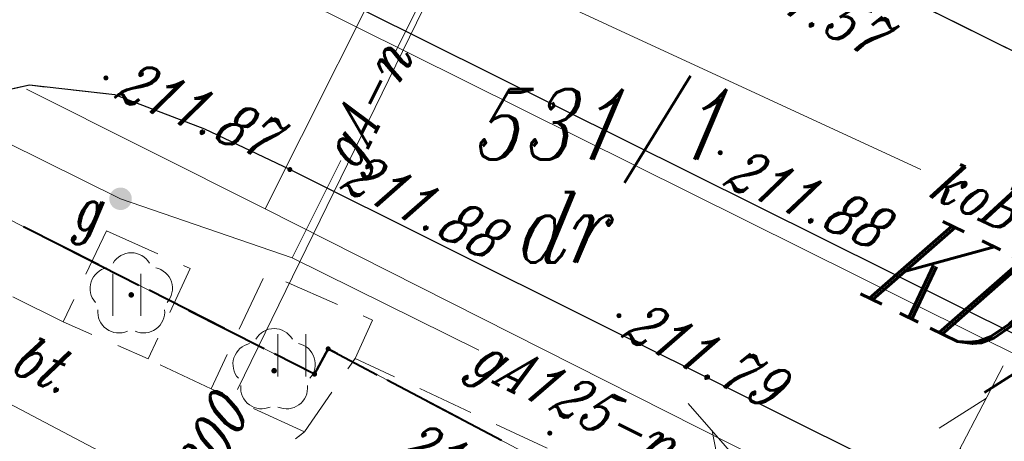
# Model space of a CAD drawing. Header units: millimetres. Extents: x -368 to -158, y 9368 to 9578.
# Tile 18 of 48: x -249 to -232, y 9467 to 9474. Entities that reach past the tile are written whole.
import ezdxf
from ezdxf.enums import TextEntityAlignment as Align

# ---------------------------------------------------------------- set-up
doc = ezdxf.new("R2010")
doc.units = ezdxf.units.MM
for name, pattern in [('Rakowicka 531_1 wstępna wersja$0$KTCR02-500', [1.5, 1, -0.5]), ('Rakowicka 531_1 wstępna wersja$0$KTJZ01-500', [2, 1.5, -0.5]), ('Rakowicka 531_1 wstępna wersja$0$PTTU04-500', [1.5, 1, -0.5])]:
    doc.linetypes.add(name, pattern=pattern)
for name, color, linetype, lineweight in [('-- CO_p', 51, 'Continuous', 9), ('-- CO_z', 51, 'Continuous', 9), ('Rakowicka 531_1 wstępna wersja$0$EGBD03', 250, 'Continuous', 0), ('Rakowicka 531_1 wstępna wersja$0$EGBO02', 250, 'Continuous', 0), ('Rakowicka 531_1 wstępna wersja$0$EGBU01', 250, 'Continuous', 0), ('Rakowicka 531_1 wstępna wersja$0$EPGPO_216', 7, 'Continuous', 0), ('Rakowicka 531_1 wstępna wersja$0$KTCR02', 250, 'Continuous', 0), ('Rakowicka 531_1 wstępna wersja$0$KTJZ01', 250, 'Continuous', 0), ('Rakowicka 531_1 wstępna wersja$0$KTKR01', 250, 'Continuous', 0), ('Rakowicka 531_1 wstępna wersja$0$OBOP02_01', 250, 'Continuous', 0), ('Rakowicka 531_1 wstępna wersja$0$PTTU04', 250, 'Continuous', 0), ('Rakowicka 531_1 wstępna wersja$0$RTPW02', 250, 'Continuous', 0), ('Rakowicka 531_1 wstępna wersja$0$SUPG_01', 250, 'Continuous', 0), ('Rakowicka 531_1 wstępna wersja$0$SUPK_01', 250, 'Continuous', 0), ('Rakowicka 531_1 wstępna wersja$0$SUPT_01', 250, 'Continuous', 0), ('Rakowicka 531_1 wstępna wersja$0$SUUS25_G', 250, 'Continuous', 0), ('Rakowicka 531_1 wstępna wersja$0$Warstwa 2', 250, 'Continuous', 0), ('Rakowicka 531_1 wstępna wersja$0$Warstwa 5', 250, 'Continuous', 0)]:
    doc.layers.add(name, color=color, linetype=linetype, lineweight=lineweight)
doc.layers.add('-- RAMKA', color=11, linetype='Continuous')
doc.layers.add('Rakowicka 531_1 wstępna wersja$0$GEPPGO', color=7, linetype='Continuous', lineweight=13, true_color=0x008000)
doc.layers.add('Rakowicka 531_1 wstępna wersja$0$GULTPR', color=7, linetype='Continuous', lineweight=13, true_color=0xff9100)
doc.styles.add('Rakowicka 531_1 wstępna wersja$0$Style-ITALIC_1250 I 0.20944', font='ITALIC_1250.shx', dxfattribs={"oblique": 12})

# ---------------------------------------------------------------- blocks, each defined once
blk = doc.blocks.new('Rakowicka 531_1 wstępna wersja$0$GEPPGO1_2')
at = {"layer": 'Rakowicka 531_1 wstępna wersja$0$GEPPGO', "linetype": 'Continuous', "lineweight": 13, "true_color": 0x008000}
blk.add_hatch(color=96, dxfattribs=at).paths.add_polyline_path([(0, -0.45), (-0.13906, -0.42798), (-0.2645, -0.36406), (-0.36406, -0.2645), (-0.42798, -0.13906), (-0.45, 0), (-0.42798, 0.13906), (-0.36406, 0.2645), (-0.2645, 0.36406), (-0.13906, 0.42798), (0, 0.45), (0.13906, 0.42798), (0.2645, 0.36406), (0.36406, 0.2645), (0.42798, 0.13906), (0.45, 0), (0.42798, -0.13906), (0.36406, -0.2645), (0.2645, -0.36406), (0.13906, -0.42798)])
blk = doc.blocks.new('Rakowicka 531_1 wstępna wersja$0$GULTPR1')
at = {"layer": 'Rakowicka 531_1 wstępna wersja$0$GULTPR', "color": 30, "linetype": 'Continuous', "lineweight": 13, "flags": 128}
for points in [[(34.91081, 5), (43.57107, 0)], [(0, 0), (50, 0)], [(33.57107, 0), (24.91081, -5)]]:
    blk.add_lwpolyline(points, dxfattribs=at)
blk = doc.blocks.new('Rakowicka 531_1 wstępna wersja$0$OBOP02_01')
at = {"layer": 'Rakowicka 531_1 wstępna wersja$0$OBOP02_01', "linetype": 'Continuous', "lineweight": 13}
h = blk.add_hatch(color=96, dxfattribs=at)
edge = h.paths.add_edge_path()
edge.add_arc((0, 0), 0.05, 0, 360)
at = {"layer": 'Rakowicka 531_1 wstępna wersja$0$OBOP02_01', "color": 96, "linetype": 'Continuous', "lineweight": 13}
for centre, start, end in [((0, 0.375), 30.1471, 149.8529), ((-0.357, 0.116), 102.1471, 221.8529), ((0.357, 0.116), 318.1471, 77.8529), ((-0.22, -0.303), 174.1472, 293.8529), ((0.22, -0.303), 246.1471, 5.8529)]:
    blk.add_arc(centre, 0.375, start, end, dxfattribs=at)
blk = doc.blocks.new('Rakowicka 531_1 wstępna wersja$0$RTPW02')
at = {"layer": 'Rakowicka 531_1 wstępna wersja$0$Warstwa 5', "linetype": 'Continuous', "lineweight": 13}
h = blk.add_hatch(color=250, dxfattribs=at)
edge = h.paths.add_edge_path()
edge.add_arc((0, 0), 0.045, 0, 360)
blk = doc.blocks.new('Rakowicka 531_1 wstępna wersja$0$SUUS25_1')
at = {"layer": 'Rakowicka 531_1 wstępna wersja$0$SUUS25_G', "linetype": 'Continuous', "lineweight": 13}
h = blk.add_hatch(color=250, dxfattribs=at)
edge = h.paths.add_edge_path()
edge.add_arc((0, 0), 0.2, 0, 360)
blk = doc.blocks.new('Rakowicka 531_1 wstępna wersja$0$PTTU04_01')
at = {"layer": 'Rakowicka 531_1 wstępna wersja$0$PTTU04', "color": 250, "linetype": 'Continuous', "lineweight": 13}
for p, q in [((-0.25, -0.375), (-0.25, 0.375)), ((0.25, -0.375), (0.25, 0.375))]:
    blk.add_line(p, q, dxfattribs=at)
blk = doc.blocks.new('Rakowicka 531_1 wstępna wersja$0$RTPW02_1')
at = {"layer": 'Rakowicka 531_1 wstępna wersja$0$RTPW02', "linetype": 'Continuous', "lineweight": 13}
h = blk.add_hatch(color=250, dxfattribs=at)
edge = h.paths.add_edge_path()
edge.add_arc((0, 0), 0.045, 0, 360)
blk = doc.blocks.new('Rakowicka 531_1 wstępna wersja')
at = {"layer": 'Rakowicka 531_1 wstępna wersja$0$EGBD03', "color": 96, "linetype": 'Continuous', "lineweight": 13, "flags": 128}
for points in [[(7425377.48, 5549032.21), (7425364.05, 5549039.31), (7425363.81, 5549038.86), (7425355.7, 5549042.97), (7425349.9, 5549045.91), (7425316.05, 5549062.26), (7425311.57, 5549064.57), (7425306.63, 5549067.13), (7425295.44, 5549072.28), (7425303.71, 5549087.75), (7425305.85, 5549086.73), (7425311.48, 5549083.92), (7425328.84, 5549075.25), (7425337.39, 5549070.98), (7425355.94, 5549061.91), (7425374.38, 5549052.81), (7425383.03, 5549048.34)], [(7425352.387, 5549034.734), (7425355.7, 5549042.97), (7425363.81, 5549038.86), (7425364.05, 5549039.31), (7425377.48, 5549032.21), (7425389.67, 5549026.41), (7425385.452, 5549018.436)]]:
    blk.add_lwpolyline(points, dxfattribs=at)
at = {"layer": 'Rakowicka 531_1 wstępna wersja$0$EGBO02', "color": 96, "linetype": 'Continuous', "lineweight": 40}
for p, q in [((7425359.345, 5549041.123), (7425360.683, 5549040.445)), ((7425361.575, 5549039.993), (7425362.913, 5549039.315)), ((7425365.804, 5549038.383), (7425367.13, 5549037.682))]:
    blk.add_line(p, q, dxfattribs=at)
at = {"layer": 'Rakowicka 531_1 wstępna wersja$0$EGBO02', "color": 96, "linetype": 'Continuous', "lineweight": 40, "flags": 128}
blk.add_lwpolyline([(7425363.805, 5549038.863), (7425363.81, 5549038.86), (7425364.05, 5549039.31), (7425364.92, 5549038.85)], dxfattribs=at)
at = {"layer": 'Rakowicka 531_1 wstępna wersja$0$EPGPO_216', "color": 8, "linetype": 'Continuous', "lineweight": 40}
for p, q in [((7425359.975, 5549040.804), (7425358.637, 5549041.482)), ((7425362.205, 5549039.674), (7425360.867, 5549040.352)), ((7425366.428, 5549038.053), (7425365.102, 5549038.754))]:
    blk.add_line(p, q, dxfattribs=at)
at = {"layer": 'Rakowicka 531_1 wstępna wersja$0$EPGPO_216', "color": 8, "linetype": 'Continuous', "lineweight": 40, "flags": 128}
blk.add_lwpolyline([(7425364.218, 5549039.221), (7425364.05, 5549039.31), (7425363.81, 5549038.86), (7425363.097, 5549039.222)], dxfattribs=at)
at = {"layer": 'Rakowicka 531_1 wstępna wersja$0$KTCR02', "color": 250, "linetype": 'Rakowicka 531_1 wstępna wersja$0$KTCR02-500', "lineweight": 13, "flags": 128}
for points in [[(7425372.77, 5549047.1), (7425372.69, 5549046.37), (7425377.06, 5549044.2)], [(7425356.71, 5549043.03), (7425357.13, 5549043.42), (7425357.95, 5549043.83), (7425358.74, 5549044), (7425360.26, 5549043.83), (7425361.86, 5549043.22), (7425363.37, 5549042.5), (7425390.57, 5549028.92), (7425395.4, 5549026.5), (7425401.56, 5549023.41), (7425401.9, 5549021.29), (7425401.55, 5549020.59), (7425394.96, 5549023.88), (7425390.04, 5549026.39), (7425390.27, 5549026.89), (7425387.68, 5549028.2), (7425387.39, 5549027.71), (7425374.13, 5549034.34), (7425374.38, 5549034.77), (7425372.6, 5549035.65), (7425372.242, 5549034.976)], [(7425359.34, 5549039.79), (7425357.42, 5549040.74)], [(7425361.97, 5549038.6), (7425360.85, 5549039.13)], [(7425363.47, 5549037.71), (7425363.63, 5549037.83)]]:
    blk.add_lwpolyline(points, dxfattribs=at)
at = {"layer": 'Rakowicka 531_1 wstępna wersja$0$KTJZ01', "color": 250, "linetype": 'Rakowicka 531_1 wstępna wersja$0$KTJZ01-500', "lineweight": 13, "flags": 128}
for points in [[(7425302.84, 5549081.09), (7425303.26, 5549080.9), (7425315.16, 5549074.94), (7425320.45, 5549072.38), (7425324.79, 5549070.18), (7425329.97, 5549067.64), (7425348.54, 5549058.38), (7425354.22, 5549055.61), (7425357.67, 5549053.91), (7425362.03, 5549051.7), (7425363.18, 5549051.07), (7425368.65, 5549048.38), (7425372.69, 5549046.37), (7425377.06, 5549044.2), (7425384.6, 5549040.44), (7425387.82, 5549038.8), (7425393.82, 5549035.85), (7425394.13, 5549035.69), (7425398.63, 5549033.36), (7425412.124, 5549026.776), (7425418.203, 5549023.709)], [(7425414.729, 5549016.952), (7425410.91, 5549018.76), (7425408.349, 5549019.931), (7425407.59, 5549020.4), (7425401.56, 5549023.41), (7425395.4, 5549026.5), (7425390.57, 5549028.92), (7425363.37, 5549042.5), (7425361.86, 5549043.22), (7425360.26, 5549043.83), (7425358.74, 5549044), (7425357.95, 5549043.83), (7425357.13, 5549043.42), (7425356.71, 5549043.03)]]:
    blk.add_lwpolyline(points, dxfattribs=at)
at = {"layer": 'Rakowicka 531_1 wstępna wersja$0$KTKR01', "color": 250, "linetype": 'Continuous', "lineweight": 30, "flags": 128}
for points in [[(7425302.84, 5549081.09), (7425303.26, 5549080.9), (7425315.16, 5549074.94), (7425320.45, 5549072.38), (7425324.79, 5549070.18), (7425329.97, 5549067.64), (7425348.54, 5549058.38), (7425354.22, 5549055.61), (7425357.67, 5549053.91), (7425362.03, 5549051.7), (7425363.18, 5549051.07), (7425368.65, 5549048.38), (7425372.69, 5549046.37), (7425377.06, 5549044.2), (7425384.6, 5549040.44), (7425387.82, 5549038.8), (7425393.82, 5549035.85), (7425394.13, 5549035.69), (7425398.63, 5549033.36), (7425412.124, 5549026.776), (7425418.203, 5549023.709)], [(7425414.729, 5549016.952), (7425410.91, 5549018.76), (7425408.349, 5549019.931), (7425407.59, 5549020.4), (7425401.56, 5549023.41), (7425395.4, 5549026.5), (7425390.57, 5549028.92), (7425363.37, 5549042.5), (7425361.86, 5549043.22), (7425360.26, 5549043.83), (7425358.74, 5549044), (7425357.95, 5549043.83), (7425357.13, 5549043.42), (7425356.71, 5549043.03), (7425356.34, 5549042.65), (7425355.37, 5549041.75), (7425355.12, 5549041.34), (7425354.07, 5549038.72), (7425352.442, 5549034.707)]]:
    blk.add_lwpolyline(points, dxfattribs=at)
at = {"layer": 'Rakowicka 531_1 wstępna wersja$0$PTTU04', "color": 250, "linetype": 'Rakowicka 531_1 wstępna wersja$0$PTTU04-500', "lineweight": 13, "flags": 128}
for points in [[(7425360.11, 5549041.41), (7425361.6, 5549040.74), (7425360.85, 5549039.13), (7425359.34, 5549039.79), (7425360.11, 5549041.41)], [(7425367.917, 5549033.665), (7425367.79, 5549033.72), (7425366.44, 5549030.58), (7425362.46, 5549032.54), (7425361.74, 5549032.88), (7425361.65, 5549032.69), (7425361.1, 5549032.92), (7425363.47, 5549037.71), (7425363.63, 5549037.83), (7425364.53, 5549039.14), (7425368.12, 5549037.46), (7425367.917, 5549033.665)]]:
    blk.add_lwpolyline(points, close=True, dxfattribs=at)
blk.add_lwpolyline([(7425363.63, 5549037.83), (7425361.97, 5549038.6), (7425362.94, 5549040.66), (7425364.84, 5549039.82), (7425364.53, 5549039.14), (7425364.455, 5549039.03)], dxfattribs=at)
at = {"layer": 'Rakowicka 531_1 wstępna wersja$0$SUPG_01', "color": 52, "linetype": 'Continuous', "lineweight": 13, "flags": 128}
for points in [[(7425365.24, 5549044.589), (7425372.094, 5549058.288)], [(7425362.93, 5549041.8), (7425365.521, 5549046.969)], [(7425354.278, 5549044.992), (7425360.36, 5549041.98), (7425363.41, 5549040.93), (7425366.73, 5549039.284)], [(7425362.93, 5549041.8), (7425358.687, 5549043.933)], [(7425363.41, 5549040.93), (7425364.277, 5549042.662)], [(7425375.57, 5549035.405), (7425362.93, 5549041.8)]]:
    blk.add_lwpolyline(points, dxfattribs=at)
at = {"layer": 'Rakowicka 531_1 wstępna wersja$0$SUPK_01', "color": 36, "linetype": 'Continuous', "lineweight": 13, "flags": 128}
for points in [[(7425364.512, 5549047.066), (7425366.23, 5549046.37), (7425374.587, 5549042.501)], [(7425362.436, 5549038.586), (7425366.23, 5549046.37)]]:
    blk.add_lwpolyline(points, dxfattribs=at)
at = {"layer": 'Rakowicka 531_1 wstępna wersja$0$SUPT_01', "color": 30, "linetype": 'Continuous', "lineweight": 13, "flags": 128}
blk.add_lwpolyline([(7425351.949, 5549041.731), (7425362.547, 5549036.134)], dxfattribs=at)
at = {"layer": 'Rakowicka 531_1 wstępna wersja$0$OBOP02_01', "color": 96, "linetype": 'Continuous', "lineweight": 13}
for p in [(7425360.55, 5549040.27), (7425363.09, 5549038.92)]:
    blk.add_blockref('Rakowicka 531_1 wstępna wersja$0$OBOP02_01', p, dxfattribs=at)
at = {"layer": 'Rakowicka 531_1 wstępna wersja$0$PTTU04', "color": 250, "linetype": 'Continuous', "lineweight": 13}
for p in [(7425360.47, 5549040.272), (7425363.405, 5549039.194)]:
    blk.add_blockref('Rakowicka 531_1 wstępna wersja$0$PTTU04_01', p, dxfattribs=at)
at = {"layer": 'Rakowicka 531_1 wstępna wersja$0$RTPW02', "color": 250, "linetype": 'Continuous', "lineweight": 13}
blk.add_blockref('Rakowicka 531_1 wstępna wersja$0$RTPW02_1', (7425363.37, 5549042.5), dxfattribs=at)
at = {"layer": 'Rakowicka 531_1 wstępna wersja$0$SUPT_01', "color": 30, "linetype": 'Continuous', "lineweight": 13, "xscale": 0.1, "yscale": 0.1, "zscale": 0.1}
for rotation in [62.48966565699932, 131.1223983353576]:
    blk.add_blockref('Rakowicka 531_1 wstępna wersja$0$GULTPR1', (7425373.74, 5549034.57), dxfattribs=dict(at, rotation=rotation))
at = {"layer": 'Rakowicka 531_1 wstępna wersja$0$SUUS25_G', "color": 250, "linetype": 'Continuous', "lineweight": 13, "rotation": 332.1617062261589}
blk.add_blockref('Rakowicka 531_1 wstępna wersja$0$SUUS25_1', (7425360.36, 5549041.98), dxfattribs=at)
at = {"layer": 'Rakowicka 531_1 wstępna wersja$0$Warstwa 2', "color": 96, "linetype": 'Continuous', "lineweight": 13, "true_color": 0x008000, "xscale": 0.1, "yscale": 0.1, "zscale": 0.1}
for p in [(7425364.05, 5549039.31), (7425363.81, 5549038.86)]:
    blk.add_blockref('Rakowicka 531_1 wstępna wersja$0$GEPPGO1_2', p, dxfattribs=at)
at = {"layer": 'Rakowicka 531_1 wstępna wersja$0$Warstwa 5', "color": 250, "linetype": 'Continuous', "lineweight": 13}
for p in [(7425360.1, 5549044.13), (7425371.02, 5549042.8), (7425369.22, 5549039.9), (7425367.99, 5549037.81)]:
    blk.add_blockref('Rakowicka 531_1 wstępna wersja$0$RTPW02', p, dxfattribs=at)
at = {"layer": 'Rakowicka 531_1 wstępna wersja$0$EGBD03', "color": 96, "linetype": 'Continuous', "lineweight": 30, "insert": (7425366.621, 5549042.264), "char_height": 1.25, "attachment_point": 7, "rotation": 359.9998, "line_spacing_factor": 0.6, "style": 'Rakowicka 531_1 wstępna wersja$0$Style-ITALIC_1250 I 0.20944'}
blk.add_mtext('\\H1x;\\W0.8;531/1', dxfattribs=at)
at = {"layer": 'Rakowicka 531_1 wstępna wersja$0$EGBU01', "color": 96, "linetype": 'Continuous', "lineweight": 30, "insert": (7425367.352, 5549040.846), "char_height": 1.25, "attachment_point": 7, "rotation": 359.9998, "line_spacing_factor": 0.6, "style": 'Rakowicka 531_1 wstępna wersja$0$Style-ITALIC_1250 I 0.20944'}
blk.add_mtext('\\H1x;\\W0.8;dr', dxfattribs=at)
at = {"layer": 'Rakowicka 531_1 wstępna wersja$0$EPGPO_216', "color": 8, "linetype": 'Continuous', "lineweight": 30, "style": 'Rakowicka 531_1 wstępna wersja$0$Style-ITALIC_1250 I 0.20944', "oblique": 12, "width": 0.777778}
blk.add_text('KD/D.19', height=1.8, rotation=333.6735, dxfattribs=at).set_placement((7425373.914, 5549041.098), align=Align.MIDDLE_LEFT)
at = {"layer": 'Rakowicka 531_1 wstępna wersja$0$KTCR02', "color": 250, "linetype": 'Continuous', "lineweight": 13, "style": 'Rakowicka 531_1 wstępna wersja$0$Style-ITALIC_1250 I 0.20944', "oblique": 12, "width": 0.8}
blk.add_text('ch.bt.', height=0.75, rotation=336.1834, dxfattribs=at).set_placement((7425358.274, 5549038.955), align=Align.CENTER)
at = {"layer": 'Rakowicka 531_1 wstępna wersja$0$RTPW02', "color": 250, "linetype": 'Continuous', "lineweight": 13, "style": 'Rakowicka 531_1 wstępna wersja$0$Style-ITALIC_1250 I 0.20944', "oblique": 12, "width": 0.8}
blk.add_text('211.88', height=0.75, rotation=334.0026, dxfattribs=at).set_placement((7425364.238, 5549042.176))
at = {"layer": 'Rakowicka 531_1 wstępna wersja$0$SUPG_01', "color": 250, "linetype": 'Continuous', "lineweight": 13, "style": 'Rakowicka 531_1 wstępna wersja$0$Style-ITALIC_1250 I 0.20944', "oblique": 12, "width": 0.8}
for s, rotation, p in [('gA-n', 63.4232, (7425364.715, 5549043.647)), ('gA125-n', 333.6234, (7425368.461, 5549038.4))]:
    blk.add_text(s, height=0.75, rotation=rotation, dxfattribs=at).set_placement(p, align=Align.MIDDLE_CENTER)
at = {"layer": 'Rakowicka 531_1 wstępna wersja$0$SUPK_01', "color": 36, "linetype": 'Continuous', "lineweight": 13, "style": 'Rakowicka 531_1 wstępna wersja$0$Style-ITALIC_1250 I 0.20944', "oblique": 12, "width": 0.8}
for s, rotation, p in [('koB300', 335.1562, (7425376.324, 5549041.696)), ('ko300', 64.0141, (7425361.755, 5549037.215))]:
    blk.add_text(s, height=0.75, rotation=rotation, dxfattribs=at).set_placement(p, align=Align.MIDDLE_CENTER)
at = {"layer": 'Rakowicka 531_1 wstępna wersja$0$SUUS25_G', "color": 250, "linetype": 'Continuous', "lineweight": 13, "insert": (7425359.511, 5549041.173), "char_height": 0.75, "attachment_point": 7, "rotation": 359.9998, "line_spacing_factor": 0.6, "style": 'Rakowicka 531_1 wstępna wersja$0$Style-ITALIC_1250 I 0.20944'}
blk.add_mtext('\\H1x;\\W0.8;g', dxfattribs=at)
at = {"layer": 'Rakowicka 531_1 wstępna wersja$0$Warstwa 5', "color": 250, "linetype": 'Continuous', "lineweight": 13, "char_height": 0.75, "attachment_point": 7, "line_spacing_factor": 0.6, "style": 'Rakowicka 531_1 wstępna wersja$0$Style-ITALIC_1250 I 0.20944'}
for s, insert, rotation in [('\\H1x;\\W0.8;211.57', (7425371.116, 5549045.838), 332.1945), ('\\H1x;\\W0.8;211.87', (7425360.226, 5549043.788), 337.4539), ('\\H1x;\\W0.8;211.88', (7425371.049, 5549042.23), 336.781), ('\\H1x;\\W0.8;211.79', (7425369.242, 5549039.531), 333.7104), ('\\H1x;\\W0.8;212.00', (7425365.239, 5549037.39), 335.1424)]:
    blk.add_mtext(s, dxfattribs=dict(at, insert=insert, rotation=rotation))

msp = doc.modelspace()

# ---------------------------------------------------------------- linework, layer by layer
at = {"layer": '-- CO_p', "ltscale": 2}
msp.add_line((-211.525, 9458.515), (-258.887, 9482.103), dxfattribs=at)
msp.add_line((-211.525, 9458.515), (-258.887, 9482.103), dxfattribs=at)
at = {"layer": '-- CO_z'}
msp.add_line((-211.381, 9458.801), (-258.458, 9482.247), dxfattribs=at)
msp.add_line((-211.381, 9458.801), (-258.458, 9482.247), dxfattribs=at)
at = {"layer": '-- RAMKA'}
msp.add_lwpolyline([(-205.344, 9455.392), (-207.767, 9456.797), (-209.064, 9457.55, 0.015227), (-211.381, 9458.801), (-259.353, 9482.693)], format="xyb", dxfattribs=at)

# ---------------------------------------------------------------- block references
msp.add_blockref('Rakowicka 531_1 wstępna wersja', (-7425607.631, -5539570.812), dxfattribs=at)

doc.saveas('drawing.dxf')
